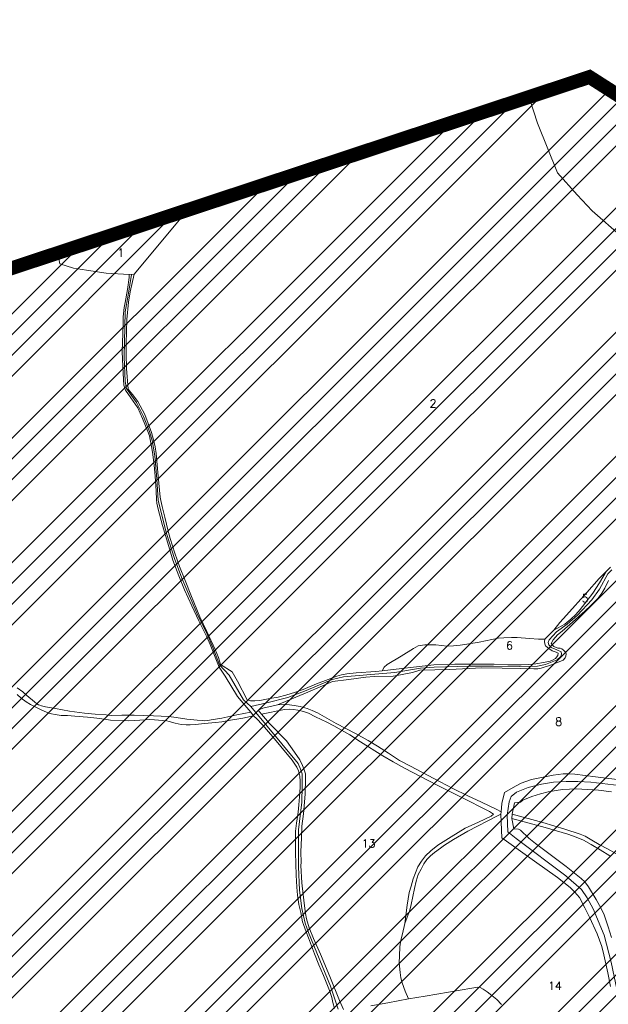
# Model space of a CAD drawing. Header units: metres. Extents: x 578835 to 593571, y 248557 to 255108.
# Tile 23 of 251: x 579947 to 580202, y 252476 to 252903. Entities that reach past the tile are written whole.
import ezdxf

# ---------------------------------------------------------------- set-up
doc = ezdxf.new("R2010")
doc.units = ezdxf.units.M
doc.linetypes.add('CACHEX2', pattern=[0.75, 0.5, -0.25])
doc.linetypes.add('SOLID_LINE', pattern=[0])
for name, color, linetype, lineweight in [('Cad-HYDROGRAPHI_COURS_D_EAU28', 5, 'SOLID_LINE', 0), ('Cad-PARCELLAIRE_PARCELLE1', 250, 'SOLID_LINE', 0), ('Cad-RESEAU_ROUT_AXE_DE_VOIE26', 255, 'SOLID_LINE', 0), ('Cad-TOPONYMIE_NUMERO_DE_PARCELL182', 250, 'SOLID_LINE', 0), ('PLU', 7, 'CACHEX2', 5), ('PPRIF - contour', 10, 'Continuous', 9)]:
    doc.layers.add(name, color=color, linetype=linetype, lineweight=lineweight)
doc.styles.add('TEXTSTYLE_45_11', font='txt.shx', dxfattribs={"oblique": 50})

msp = doc.modelspace()

# ---------------------------------------------------------------- hatches: boundary and pattern name
at = {"layer": 'PPRIF - contour', "lineweight": 15}
h = msp.add_hatch(dxfattribs=at)
h.set_pattern_fill('ANSI34', color=30, scale=2, style=0)
h.paths.add_polyline_path([(583168.56, 249236.59), (583178.02, 249273.37), (583184.15, 249314.36), (583186.86, 249348.54), (583183.82, 249412.65), (583188.31, 249497.75), (583209.56, 249638.59), (583209.57, 249654.16), (583202.87, 249764.69), (583181.22, 249772.54), (583212.18, 249841.81), (583235.33, 249974.64), (583193.51, 249985.09), (583186.04, 250045.54), (583188.28, 250067.18), (583195.8, 250078.07), (583245.78, 250078.37), (583251.01, 250132.85), (583194.25, 250138.82), (583209.94, 250168.32), (583209.19, 250188.47), (583208.21, 250203.8), (583217.43, 250267.61), (583213.64, 250277.41), (583256.98, 250284.74), (583262.34, 250350.34), (583266.18, 250436.39), (583274.5, 250436.7), (583214.43, 250499.33), (583184.56, 250537.39), (583218.91, 250547.09), (583241.07, 250552.07), (583269.68, 250547.09), (583271.18, 250569.48), (583274.91, 250580.67), (583286.48, 250597.77), (583293.66, 250716.62), (583278.73, 250731.44), (583193.67, 250750.25), (583156.78, 250759.28), (583135.71, 250831.5), (583141.39, 250856.49), (583145.69, 250864.01), (583161.1, 250891.6), (583169.34, 250905.21), (583172.57, 250920.26), (583171.49, 250936.38), (583169.31, 250950.6), (583181.85, 251003.26), (583206.95, 251084.03), (583216.62, 251114.12), (583232.39, 251161.77), (583245.29, 251209.41), (583234.54, 251210.94), (583234.1, 251288.09), (583244.66, 251288.39), (583237.9, 251328.73), (583229.54, 251356.01), (583200.13, 251357.42), (583190.46, 251371.39), (583189.74, 251379.63), (583190.1, 251406.14), (583244.22, 251415.82), (583256.04, 251419.04), (583270.74, 251430.86), (583295.47, 251440.89), (583325.21, 251451.64), (583340.94, 251464.43), (583366, 251457.91), (583398.59, 251444.88), (583422.15, 251436.37), (583417.63, 251462.92), (583418.14, 251495.99), (583409.11, 251546.1), (583400.09, 251585.18), (583359.99, 251579.17), (583344.95, 251609.23), (583333.92, 251624.76), (583325.9, 251633.28), (583319.39, 251648.31), (583296.33, 251649.31), (583292.32, 251666.85), (583282.01, 251764.42), (583240.65, 251790.03), (583212.78, 251805.76), (583221.32, 251831.82), (583251.44, 251830.48), (583273.02, 251828.23), (583262.67, 251903.93), (583199.69, 251895.44), (583192.95, 251945.32), (583256.33, 251954.31), (583243.74, 252050.47), (583214.52, 252068.27), (583208.68, 252073.66), (583201.93, 252137.92), (583178.11, 252135.22), (583183.95, 252176.12), (583226.69, 252181.65), (583216.8, 252253.1), (583210.96, 252307.92), (583193.36, 252422.33), (583178.97, 252519.84), (583167.73, 252607.66), (583178.52, 252614.4), (583188.29, 252625.39), (583184.93, 252642.05), (583192.13, 252639.75), (583210.89, 252641.9), (583205.05, 252676.95), (583200.1, 252708.47), (583205.05, 252708.02), (583194.96, 252797.38), (583191.02, 252799.28), (583173.51, 252800.6), (583168.08, 252797.59), (583165.67, 252793.82), (583165.69, 252787.69), (583073.05, 252815.41), (583065.66, 252814.13), (583065.94, 252812.7), (583046.85, 252808.33), (583047.04, 252816.04), (582997.15, 252812.42), (582995.86, 252782.45), (582980.16, 252787.72), (582949.89, 252804.92), (582947.27, 252800.69), (582935.19, 252777.61), (582924.38, 252768.8), (582917.32, 252760.63), (582910.91, 252748.5), (582903.76, 252736.42), (582880, 252724.86), (582817.58, 252706.15), (582782.59, 252696.37), (582747.69, 252696.56), (582653.19, 252726.32), (582583.51, 252736.7), (582547.53, 252745.89), (582391.95, 252693.83), (582342.71, 252696.56), (582258, 252701.11), (582228.89, 252730.03), (582194.3, 252754.65), (582137.15, 252749.12), (582028.37, 252701.22), (581997.03, 252701.83), (581923.09, 252643.99), (581895.44, 252653.82), (581782.97, 252699.88), (581749.17, 252724.45), (581694.48, 252730.59), (581626.87, 252779.73), (581623.69, 252832.13), (581568.99, 252867.14), (581549.94, 252902.76), (581520.9, 252875.84), (581488.95, 252861.1), (581415.1, 252871.66), (581333.97, 252861.22), (581285.87, 252845.9), (581226.26, 252859.41), (581213.27, 252848.96), (581176.79, 252829.19), (581135.62, 252832.26), (581093.83, 252851.3), (581026.18, 252865.71), (580894.22, 252859.98), (580764.18, 252821.75), (580666.25, 252837.89), (580606.97, 252807.31), (580553.37, 252825.96), (580518.38, 252831.19), (580426.24, 252844.58), (580314.78, 252864.48), (580232.54, 252861.61), (580193.34, 252877.86), (579737.68, 252731.06), (579339.29, 252594.91), (579467.34, 252529.95), (579492.26, 252526.53), (579537.88, 252506.87), (579628.29, 252501.98), (579673.34, 252488.27), (579756.55, 252421.24), (579801.62, 252412.32), (579849.52, 252376.66), (579890.09, 252373.24), (579954.11, 252362.98), (580003.08, 252331.22), (580020.69, 252319.86), (580037.79, 252307.65), (580048.55, 252295.44), (580067.12, 252269.55), (580095.49, 252178.46), (580127.66, 252086.63), (580157.22, 252011.67), (580209.32, 251928.46), (580208.41, 251858.24), (580196.24, 251818.11), (580206.29, 251790.3), (580227.07, 251716.54), (580274.53, 251673.98), (580324.82, 251599.61), (580345.2, 251567.99), (580352.27, 251548.44), (580380.56, 251474.57), (580498.13, 251465.11), (580632.34, 251425.65), (580688.87, 251403.81), (580903, 251328.66), (581057.22, 251304.45), (581128.89, 251277.45), (581306.24, 251176.53), (581363.6, 251156.15), (581418.4, 251079.72), (581465.72, 250967.17), (581546.02, 250830.88), (581604.72, 250760.44), (581621.29, 250710.76), (581635.31, 250677.64), (581677.37, 250643.25), (581761.5, 250538.8), (581878.03, 250481.58), (581978.36, 250416.05), (582083.64, 250336.15), (582132.06, 250252.96), (582193.12, 250147.32), (582211.34, 250118.18), (582217.79, 250080.35), (582244.22, 249930.09), (582252.92, 249788.8), (582279.87, 249720.73), (582264.14, 249693.23), (582229.1, 249576.98), (582243.69, 249504.21), (582236.53, 249458.37), (582233.12, 249417.21), (582207.89, 249404.14), (582210.7, 249314.66), (582282.52, 249136.36), (582365.79, 249069.63), (582329.51, 248868.66), (582370.33, 248802.93), (582389.99, 248830.88), (582435.35, 248829.37), (582475.81, 248930.64), (582488.18, 248933.83), (582505.04, 248934.94), (582536.56, 248931.03), (582545.58, 248873.46), (582547.73, 248837.81), (582559.27, 248733.3), (582660.26, 248731.96), (582707.75, 248722.61), (582711.09, 248844.25), (582713.77, 248853.61), (582730.11, 248933.31), (582770.57, 249048.63), (582781.22, 249070.77), (582782.86, 249074.05), (582786.69, 249073.51), (582794.34, 249066.4), (582795.98, 249060.39), (582802, 249037.44), (582837.54, 249029.24), (582847.92, 249019.4), (582859.41, 249022.68), (582870.89, 249021.59), (582882.91, 249029.79), (582897.68, 249024.87), (582894.41, 249004.61), (582898.78, 248991.5), (582903.16, 248984.94), (582914.71, 248986.01), (582980.86, 249040.12), (583036.72, 249107.47), (583089.79, 249152.85), (583096.96, 249144.66), (583169.29, 249123.72), (583150.9, 249178.85), (583158.77, 249200.15)])

# ---------------------------------------------------------------- linework, layer by layer
at = {"layer": 'Cad-HYDROGRAPHI_COURS_D_EAU28'}
for points in [[(579946.26, 252610.48), (579948.04, 252608.84), (579950.15, 252607.24), (579951.98, 252606.05), (579954.05, 252605), (579956.89, 252603.56), (579959.95, 252602.36), (579961.05, 252602), (579962.72, 252601.7), (579965.31, 252601.35), (579968.03, 252601.25), (579971.27, 252600.96), (579976.75, 252600.52), (579980.73, 252600.19), (579983.99, 252599.67), (579986.65, 252599.34), (579992.12, 252599.12), (579994.26, 252599.07), (579997.21, 252599.21), (580003.62, 252599.51), (580005.68, 252599.47), (580011, 252599.01), (580012.01, 252598.66), (580014.62, 252597.98), (580017.23, 252597.41), (580019.46, 252597.27), (580021.19, 252597.29), (580023.4, 252597.48), (580027.33, 252597.81), (580032.07, 252598.31), (580034.85, 252598.54), (580037.69, 252599.11), (580043.94, 252600.18), (580048.49, 252601.12), (580047.43, 252602.82), (580041.36, 252601.54), (580034.87, 252600.22), (580030.25, 252599.38), (580028.78, 252599.15), (580027.48, 252599.04), (580026.57, 252599.08), (580024.16, 252599.22), (580019.75, 252599.74), (580015.08, 252600.47), (580011.91, 252600.87), (580005.21, 252601.21), (579996.86, 252601.52), (579991.59, 252601.42), (579987.07, 252601.38), (579984.81, 252601.63), (579980.02, 252601.91), (579975.36, 252602.3), (579968.94, 252603.22), (579962.84, 252604.28), (579958.49, 252605.13), (579956.81, 252605.45), (579956.13, 252605.72), (579955.54, 252605.89), (579954.83, 252606.4), (579953.78, 252607.2), (579950.5, 252609.94), (579948.64, 252611.57), (579946.28, 252613.26)], [(580205.4, 252541.57), (580201.77, 252543.5), (580198.23, 252545.43), (580195.03, 252547.29), (580192.08, 252549.05), (580189.88, 252549.87), (580183.26, 252552.11), (580173.79, 252554.89), (580160.55, 252558.58), (580160.3, 252556.67), (580174.72, 252552.73), (580184.6, 252549.88), (580188.24, 252548.62), (580191.4, 252547.33), (580194.77, 252545.49), (580198.6, 252543.12), (580202.76, 252540.57)]]:
    msp.add_lwpolyline(points, dxfattribs=at)
msp.add_lwpolyline([(580050.5, 252603.63), (580051.96, 252601.86), (580061.93, 252603.9), (580064.23, 252604.1), (580065.81, 252603.89), (580067.8, 252603.61), (580070.16, 252603.03), (580072.28, 252602.31), (580075.38, 252600.78), (580080.28, 252598.4), (580083.38, 252596.77), (580090.29, 252592.89), (580094.91, 252589.92), (580104.48, 252583.81), (580109.06, 252581.29), (580113.9, 252578.56), (580128.11, 252571.16), (580138.09, 252566.08), (580150.65, 252559.77), (580152.47, 252558.59), (580151.47, 252557.72), (580145.92, 252555.14), (580140.21, 252552.44), (580134.17, 252548.7), (580128.29, 252545.1), (580125.28, 252542.61), (580122.98, 252540.54), (580121.21, 252538.15), (580119.67, 252535.69), (580118.65, 252533.16), (580117.63, 252530.5), (580116.74, 252527.3), (580115.89, 252524.68), (580115.04, 252519.14), (580114.05, 252511.14), (580116.2, 252517), (580116.73, 252519.5), (580118.23, 252526.32), (580119.02, 252529.61), (580119.87, 252532.36), (580121.07, 252534.8), (580122.29, 252537.02), (580123.62, 252538.92), (580125.21, 252540.49), (580126.9, 252541.97), (580129.47, 252543.86), (580131.17, 252545.11), (580135.09, 252547.56), (580141.3, 252551.19), (580154.18, 252557.84), (580155.62, 252558.5), (580155.76, 252559.64), (580153.54, 252560.67), (580147.18, 252563.72), (580141.27, 252566.46), (580134.82, 252569.72), (580126.55, 252574.04), (580116.47, 252579.34), (580111.73, 252581.84), (580106.93, 252585.01), (580102.23, 252588.07), (580098.15, 252590.53), (580092.63, 252593.52), (580084.36, 252597.86), (580076.31, 252602.42), (580074, 252603.46), (580071.7, 252604.38), (580068.74, 252605.25), (580066.15, 252605.71), (580064.15, 252605.98), (580061.84, 252606.02), (580058.87, 252606), (580057.02, 252605.5), (580052.57, 252604.47), (580050.5, 252603.63), (580050.5, 252603.63)], close=True, dxfattribs=at)
at = {"layer": 'Cad-PARCELLAIRE_PARCELLE1'}
for points in [[(580207.95, 252808.74), (580195.16, 252819.94), (580188.57, 252826.86), (580180.11, 252836.41), (580171.48, 252857.98), (580168.16, 252868.19), (580193.98, 252877.91), (580201.9, 252870.87), (580205.29, 252867.82)], [(580207.95, 252808.74), (580195.16, 252819.94), (580188.57, 252826.86), (580180.11, 252836.41), (580171.48, 252857.98), (580168.16, 252868.19), (580163.89, 252867.17), (580137.4, 252858.51), (580098.36, 252845.46), (580060, 252833.02), (580019.41, 252819.52), (579996.85, 252792.46), (579995.1, 252784.84), (579994.47, 252780.45), (579993.77, 252772.92), (579993.48, 252762.53), (579993.37, 252757.95), (579993.56, 252751.61), (579994.29, 252742.75), (579996.22, 252740.35), (579998.45, 252737.31), (580001.47, 252731.76), (580003.02, 252727.87), (580004.43, 252723.87), (580005.27, 252720.7), (580006.02, 252717.64), (580006.42, 252714.78), (580007.23, 252705.04), (580007.81, 252698.96), (580008.14, 252695.97), (580008.44, 252694.44), (580008.99, 252691.81), (580010.19, 252687.22), (580011.61, 252681.1), (580012.51, 252678.06), (580014.53, 252671.65), (580016.57, 252665.91), (580018.98, 252659.76), (580021.46, 252653.61), (580025.31, 252644), (580028.39, 252637.69), (580032, 252629.96), (580033.37, 252626.39), (580034.27, 252623.46), (580039.32, 252620.2), (580041.55, 252616.15), (580045.76, 252608.03), (580047.29, 252607.6), (580049.09, 252607.64), (580051.31, 252607.82), (580055.61, 252608.63), (580059.18, 252609.25), (580062.5, 252610.08), (580066.74, 252611.44), (580070.11, 252612.61), (580075.77, 252614.97), (580080.8, 252616.95), (580084.55, 252618.38), (580086.65, 252618.89), (580088.92, 252619.3), (580093, 252619.86), (580101.53, 252620.35), (580104.22, 252620.68), (580104.22, 252620.68), (580104.22, 252620.68), (580105.16, 252622.2), (580106.47, 252623.43), (580112.43, 252627.04), (580117.84, 252630.39), (580119.81, 252631.45), (580122.66, 252631.9), (580127.53, 252631.86), (580132.34, 252631.37), (580135.13, 252631.5), (580138, 252631.72), (580140.84, 252632.18), (580146.22, 252633.08), (580154.48, 252634.77), (580156.93, 252634.97), (580160.22, 252635.14), (580162.69, 252635.12), (580168, 252634.66), (580171.9, 252634.42), (580174.7, 252634.32), (580176.82, 252636.62), (580178.59, 252638.22), (580181.11, 252641.66), (580183.97, 252644.79), (580192.8, 252654.66), (580198.15, 252660.68), (580201.2, 252663.72), (580203.02, 252665.54)], [(579922.42, 252787.63), (579947.93, 252796.09), (579963.9, 252801.2), (579964.66, 252797.03), (579970.58, 252795.18), (579976.26, 252794.31), (579984.77, 252793.01), (579994.79, 252792.39), (579994.79, 252792.39), (579994.79, 252792.39), (579994.66, 252791.05), (579994.02, 252785.87), (579993.01, 252780.21), (579992.6, 252778.06), (579992.19, 252774.01), (579992.06, 252770.66), (579991.71, 252759.04), (579992.01, 252752.49), (579992.3, 252746.94), (579992.42, 252744.49), (579992.78, 252743.18), (579993.17, 252742.32), (579995.51, 252738.96), (579998.44, 252734.63), (580000.47, 252730), (580002.83, 252724.29), (580003.47, 252722.45), (580003.85, 252720.92), (580004.44, 252717.85), (580004.8, 252715.43), (580005.52, 252709.8), (580005.92, 252704.93), (580006.37, 252698.61), (580006.52, 252694.73), (580006.72, 252693.29), (580007.35, 252690.67), (580009.16, 252683.69), (580012.28, 252673.02), (580013.62, 252668.67), (580016.26, 252661.76), (580018.74, 252655.72), (580021.78, 252648.84), (580024.87, 252642.3), (580028.33, 252635.34), (580029.77, 252632), (580032.18, 252625.85), (580033.63, 252622.29), (580036.25, 252618.39), (580041.68, 252609.58), (580044.81, 252605.72), (580047.43, 252602.82), (580041.36, 252601.54), (580034.87, 252600.22), (580030.25, 252599.38), (580028.78, 252599.15), (580027.48, 252599.04), (580026.57, 252599.08), (580024.16, 252599.22), (580019.75, 252599.74), (580015.08, 252600.47), (580011.91, 252600.87), (580005.21, 252601.21), (579996.86, 252601.52), (579991.59, 252601.42), (579987.07, 252601.38), (579984.81, 252601.63), (579980.02, 252601.91), (579975.36, 252602.3), (579968.94, 252603.22), (579962.84, 252604.28), (579958.49, 252605.13), (579956.81, 252605.45), (579956.13, 252605.72), (579955.54, 252605.89), (579954.83, 252606.4), (579953.78, 252607.2), (579950.5, 252609.94), (579948.64, 252611.57), (579946.28, 252613.26)], [(580202.27, 252659.8), (580200.57, 252656.42), (580199.25, 252654.31), (580197.56, 252651.93), (580194.45, 252648.78), (580192.14, 252646.7), (580186.62, 252641.78), (580182.08, 252637.84), (580180.15, 252636.23), (580178.27, 252634.07), (580177.41, 252632.55), (580178.59, 252631.19), (580180.21, 252630.54), (580181.3, 252630.42), (580182.05, 252630.25), (580182.76, 252629.65), (580183.57, 252628.82), (580183.88, 252628.06), (580183.8, 252627.06), (580183.45, 252626.25), (580182.55, 252625.28), (580177.93, 252623.34), (580173.03, 252621.82), (580171.64, 252621.59), (580169.83, 252621.55), (580164.13, 252621.74), (580156.13, 252621.86), (580147.38, 252621.92), (580133.51, 252621.21), (580120.6, 252620.93), (580117.39, 252619.98), (580112.11, 252618.99), (580109.03, 252618.41), (580100.81, 252618.17), (580097.12, 252617.86), (580089.86, 252616.93), (580082.69, 252615.99), (580072.1, 252611.44), (580058.87, 252606), (580061.84, 252606.02), (580064.15, 252605.98), (580066.15, 252605.71), (580068.74, 252605.25), (580071.7, 252604.38), (580074, 252603.46), (580076.31, 252602.42), (580084.36, 252597.86), (580092.63, 252593.52), (580098.15, 252590.53), (580102.23, 252588.07), (580106.93, 252585.01), (580111.73, 252581.84), (580116.47, 252579.34), (580126.55, 252574.04), (580134.82, 252569.72), (580141.27, 252566.46), (580147.18, 252563.72), (580153.54, 252560.67), (580155.76, 252559.64), (580155.76, 252559.64), (580155.76, 252559.64), (580156.05, 252563.23), (580157.14, 252567.89), (580161.95, 252570.63), (580164.38, 252572.06), (580168.87, 252573.54), (580172.52, 252574.29), (580178.27, 252575.44), (580182.59, 252576.02), (580184.57, 252576.07), (580187.63, 252575.88), (580196.63, 252574.73), (580209.36, 252573.22)], [(580083.55, 252474.4), (580082.93, 252477.02), (580082.42, 252479.09), (580081.42, 252482.24), (580078.83, 252488.61), (580076.79, 252493.34), (580075, 252498.1), (580072.36, 252505.01), (580071.32, 252507.6), (580070.15, 252510.74), (580069.72, 252511.93), (580068.97, 252515.99), (580068.19, 252519.49), (580067.62, 252523.46), (580067.23, 252526.99), (580067.06, 252532.11), (580066.74, 252541.89), (580066.75, 252546.79), (580066.72, 252549.24), (580066.79, 252551.25), (580067.17, 252554.63), (580067.86, 252559.36), (580068.16, 252562.62), (580068.44, 252566.1), (580068.68, 252570.25), (580068.7, 252572.92), (580068.53, 252575.03), (580068.02, 252577.33), (580067.3, 252578.94), (580065.24, 252582), (580060.38, 252587.84), (580056.89, 252592.12), (580052.33, 252597.43), (580049.98, 252599.91), (580048.49, 252601.12), (580043.94, 252600.18), (580037.69, 252599.11), (580034.85, 252598.54), (580032.07, 252598.31), (580027.33, 252597.81), (580023.4, 252597.48), (580021.19, 252597.29), (580019.46, 252597.27), (580017.23, 252597.41), (580014.62, 252597.98), (580012.01, 252598.66), (580011, 252599.01), (580005.68, 252599.47), (580003.62, 252599.51), (579997.21, 252599.21), (579994.26, 252599.07), (579992.12, 252599.12), (579986.65, 252599.34), (579983.99, 252599.67), (579980.73, 252600.19), (579976.75, 252600.52), (579971.27, 252600.96), (579968.03, 252601.25), (579965.31, 252601.35), (579962.72, 252601.7), (579961.05, 252602), (579959.95, 252602.36), (579956.89, 252603.56), (579954.05, 252605), (579951.98, 252606.05), (579950.15, 252607.24), (579948.04, 252608.84), (579946.26, 252610.48)], [(580087.46, 252473.94), (580085.82, 252477.81), (580081.59, 252488.17), (580077.57, 252497.86), (580074.53, 252504.75), (580072.57, 252509.38), (580071.43, 252513.19), (580070.98, 252515.6), (580070.56, 252518.8), (580069.98, 252523.76), (580069.47, 252528.85), (580069.1, 252536.39), (580069.16, 252537.63), (580069.1, 252542.31), (580069.26, 252548.34), (580069.5, 252553.38), (580070.13, 252558.78), (580070.91, 252567.2), (580071.07, 252574.12), (580071.01, 252576.01), (580070.45, 252577.75), (580069.72, 252579.59), (580068.53, 252582.05), (580066.27, 252585.43), (580062.81, 252590.27), (580055.51, 252597.91), (580051.96, 252601.86), (580061.93, 252603.9), (580064.23, 252604.1), (580065.81, 252603.89), (580067.8, 252603.61), (580070.16, 252603.03), (580072.28, 252602.31), (580075.38, 252600.78), (580080.28, 252598.4), (580083.38, 252596.77), (580090.29, 252592.89), (580094.91, 252589.92), (580104.48, 252583.81), (580109.06, 252581.29), (580113.9, 252578.56), (580128.11, 252571.16), (580138.09, 252566.08), (580150.65, 252559.77), (580152.47, 252558.59), (580151.47, 252557.72), (580145.92, 252555.14), (580140.21, 252552.44), (580134.17, 252548.7), (580128.29, 252545.1), (580125.28, 252542.61), (580122.98, 252540.54), (580121.21, 252538.15), (580119.67, 252535.69), (580118.65, 252533.16), (580117.63, 252530.5), (580116.74, 252527.3), (580115.89, 252524.68), (580115.04, 252519.14), (580114.05, 252511.14), (580113.01, 252506.71), (580112.33, 252503.99), (580111.91, 252501.05), (580111.74, 252497.25), (580111.66, 252494.12), (580112, 252490.02), (580112.29, 252487.71), (580112.88, 252485.52), (580114.25, 252481.85), (580115.59, 252478.62), (580106.75, 252476.88), (580099.27, 252475.59)], [(580203.52, 252568.17), (580197.93, 252568.93), (580193.04, 252569.31), (580188.24, 252569.57), (580185.36, 252569.44), (580182.33, 252569.3), (580179.48, 252568.85), (580176.15, 252568.24), (580172.84, 252567.41), (580169.07, 252566.2), (580165.16, 252564.65), (580164.07, 252563.78), (580161.55, 252563.46), (580160.55, 252558.58), (580173.79, 252554.89), (580183.26, 252552.11), (580189.88, 252549.87), (580192.08, 252549.05), (580195.03, 252547.29), (580198.23, 252545.43), (580201.77, 252543.5), (580205.4, 252541.57)], [(580155.93, 252476.16), (580153.86, 252478.22), (580151.73, 252480.05), (580149.64, 252481.54), (580147.89, 252482.74), (580146.6, 252483.41), (580145.59, 252483.56), (580143.07, 252483.24), (580122.83, 252479.77), (580115.59, 252478.62), (580114.25, 252481.85), (580112.88, 252485.52), (580112.29, 252487.71), (580112, 252490.02), (580111.66, 252494.12), (580111.74, 252497.25), (580111.91, 252501.05), (580112.33, 252503.99), (580113.01, 252506.71), (580114.05, 252511.14), (580114.05, 252511.14), (580114.05, 252511.14), (580116.2, 252517), (580116.73, 252519.5), (580118.23, 252526.32), (580119.02, 252529.61), (580119.87, 252532.36), (580121.07, 252534.8), (580122.29, 252537.02), (580123.62, 252538.92), (580125.21, 252540.49), (580126.9, 252541.97), (580129.47, 252543.86), (580131.17, 252545.11), (580135.09, 252547.56), (580141.3, 252551.19), (580154.18, 252557.84), (580155.62, 252558.5), (580156.05, 252548.29), (580170.23, 252538.21), (580180.14, 252531.12), (580185.61, 252526.78), (580187.58, 252524.82), (580189.59, 252522.42), (580192.02, 252517.95), (580194, 252513.98), (580197.33, 252506.69), (580199.26, 252501.27), (580200.13, 252497.66), (580201.94, 252489.79), (580203.09, 252483.97)], [(580203.56, 252505.09), (580202.02, 252509.75), (580200.27, 252514.95), (580198.96, 252517.75), (580196.91, 252521.58), (580193.49, 252527.09), (580191.91, 252529.2), (580190.39, 252530.75), (580183.86, 252535.88), (580170.6, 252545.82), (580167.76, 252548.14), (580164.09, 252551.63), (580163.31, 252552.13), (580161.17, 252552.17), (580160.3, 252556.67), (580174.72, 252552.73), (580184.6, 252549.88), (580188.24, 252548.62), (580191.4, 252547.33), (580194.77, 252545.49), (580198.6, 252543.12), (580202.76, 252540.57)], [(580155.93, 252476.16), (580153.86, 252478.22), (580151.73, 252480.05), (580149.64, 252481.54), (580147.89, 252482.74), (580146.6, 252483.41), (580145.59, 252483.56), (580143.07, 252483.24), (580122.83, 252479.77), (580115.59, 252478.62), (580106.75, 252476.88), (580099.27, 252475.59)]]:
    msp.add_lwpolyline(points, dxfattribs=at)
for points in [[(579996.85, 252792.46), (579994.79, 252792.39), (579984.77, 252793.01), (579976.26, 252794.31), (579970.58, 252795.18), (579964.66, 252797.03), (579963.9, 252801.2), (579995.58, 252811.75), (580019.41, 252819.52), (579996.85, 252792.46), (579996.85, 252792.46)], [(580201.2, 252663.72), (580198.31, 252658.8), (580195.46, 252654.33), (580193.02, 252651.12), (580189.88, 252647.18), (580188, 252645.01), (580185.85, 252643.05), (580183.23, 252640.95), (580178.59, 252638.22), (580181.11, 252641.66), (580183.97, 252644.79), (580192.8, 252654.66), (580198.15, 252660.68), (580201.2, 252663.72), (580201.2, 252663.72)], [(580174.7, 252634.32), (580174.55, 252633.31), (580174.62, 252632.43), (580174.93, 252631.56), (580176.36, 252630.34), (580177.84, 252629.34), (580179.54, 252628.71), (580180.47, 252628.34), (580180.24, 252627.32), (580179.19, 252626), (580178.01, 252625.35), (580176.89, 252624.92), (580174.06, 252624.24), (580170.81, 252623.75), (580167.45, 252623.47), (580164.41, 252623.33), (580158.56, 252623.29), (580152.78, 252623.48), (580146.09, 252623.6), (580135.63, 252623.62), (580133.41, 252623.44), (580126.59, 252623.32), (580117.85, 252622.25), (580112.8, 252621.61), (580104.22, 252620.68), (580105.16, 252622.2), (580106.47, 252623.43), (580112.43, 252627.04), (580117.84, 252630.39), (580119.81, 252631.45), (580122.66, 252631.9), (580127.53, 252631.86), (580132.34, 252631.37), (580135.13, 252631.5), (580138, 252631.72), (580140.84, 252632.18), (580146.22, 252633.08), (580154.48, 252634.77), (580156.93, 252634.97), (580160.22, 252635.14), (580162.69, 252635.12), (580168, 252634.66), (580171.9, 252634.42), (580174.7, 252634.32), (580174.7, 252634.32)]]:
    msp.add_lwpolyline(points, close=True, dxfattribs=at)
at = {"layer": 'Cad-RESEAU_ROUT_AXE_DE_VOIE26'}
for points in [[(579995.69, 252792.31), (579994.25, 252783.38), (579993.06, 252776.13), (579992.5, 252756.71), (579993.06, 252746.02), (579993.54, 252742.92), (579997.84, 252736.85), (580000.88, 252730.92), (580003.52, 252724.38), (580004.64, 252720.39), (580005.84, 252713.86), (580006.63, 252703.87), (580007.34, 252694.45), (580010.94, 252680.23), (580014.29, 252669.29), (580017.56, 252660.76), (580024.11, 252645.34), (580028.42, 252636.48), (580030.98, 252630.79), (580033.76, 252623.3), (580037.95, 252618.81), (580044.18, 252608.08), (580047.46, 252605.19)], [(580203.66, 252664.38), (580201.93, 252662.68), (580198.37, 252655.98), (580195.05, 252651.36), (580188.82, 252644.81), (580184.36, 252640.84), (580179.67, 252637.63), (580176.51, 252634.05), (580176.1, 252632.92), (580176.4, 252631.89), (580177.39, 252630.84), (580179.91, 252629.81), (580181.7, 252628.88), (580181.88, 252627.94), (580181.64, 252626.84), (580180.01, 252625.37), (580174.96, 252623.44), (580171.4, 252622.65), (580163.64, 252622.54), (580152.43, 252622.74), (580141.93, 252622.64), (580126.76, 252622.2), (580120.82, 252621.8), (580109.7, 252619.88), (580099.31, 252619.12), (580087.55, 252618), (580082.64, 252616.85), (580071.32, 252612.11), (580063.37, 252609.15), (580054.31, 252606.76), (580047.46, 252605.19)], [(580047.46, 252605.19), (580067.81, 252580.55), (580068.93, 252578.1), (580069.54, 252576.06), (580069.64, 252570.91), (580069.44, 252563.76), (580068.01, 252551.81), (580068.01, 252535.74), (580068.51, 252525.64), (580069.43, 252517.73), (580070.86, 252511.3), (580072.4, 252507.31), (580081.91, 252484.09), (580085.18, 252474.08)], [(580207.26, 252473.49), (580206.48, 252479.35), (580203.4, 252494.51), (580200.34, 252506.14), (580195.53, 252517.62), (580192.99, 252522.35), (580190.53, 252525.93), (580183.78, 252531.8), (580162.25, 252548), (580158.66, 252550.88), (580158.32, 252558.17), (580159.19, 252563.86), (580160.07, 252566.21), (580162.43, 252568.04), (580167.42, 252570.16), (580173.18, 252571.55), (580178.38, 252572.44), (580183.92, 252572.75), (580188.93, 252572.66), (580194.51, 252572.43), (580209.23, 252570.63), (580224.26, 252568.81), (580234.17, 252568.17), (580249.86, 252567.74)]]:
    msp.add_lwpolyline(points, dxfattribs=at)
at = {"layer": 'PLU', "color": 7, "ltscale": 2, "const_width": 6}
msp.add_lwpolyline([(579714.55, 252719.15), (580193.97, 252877.93), (580214.46, 252864.83), (580230.99, 252863.11), (580233.9, 252861.78), (580267.31, 252866.28), (580291.27, 252866.08), (580332.33, 252864.72), (580378.54, 252855.44), (580436.2, 252842.62), (580470.86, 252836.36), (580510.6, 252834.06), (580546.96, 252829.82), (580565.76, 252821.22), (580584.55, 252812.63), (580597.3, 252810.15), (580615.36, 252810.33), (580630.57, 252815.33)], dxfattribs=at)
at = {"layer": 'PPRIF - contour', "flags": 128}
msp.add_lwpolyline([(580666.25, 252837.89), (580606.97, 252807.31), (580553.37, 252825.96), (580518.38, 252831.19), (580426.24, 252844.58), (580314.78, 252864.48), (580232.54, 252861.61), (580193.34, 252877.86), (579737.68, 252731.06)], dxfattribs=at)

# ---------------------------------------------------------------- texts
at = {"layer": 'Cad-TOPONYMIE_NUMERO_DE_PARCELL182', "style": 'TEXTSTYLE_45_11'}
for s, height, p in [('1', 3.49, (579989.62, 252800.1)), ('2', 3.49, (580124.75, 252734.8)), ('5', 3.49, (580190.6, 252650.36)), ('6', 3.49, (580157.84, 252629.92)), ('8', 3.49, (580179.13, 252596.91)), ('13', 3.491, (580095.37, 252544.14)), ('14', 3.491, (580176.01, 252482.51))]:
    msp.add_text(s, height=height, rotation=359.5887, dxfattribs=at).set_placement(p)

doc.saveas('drawing.dxf')
